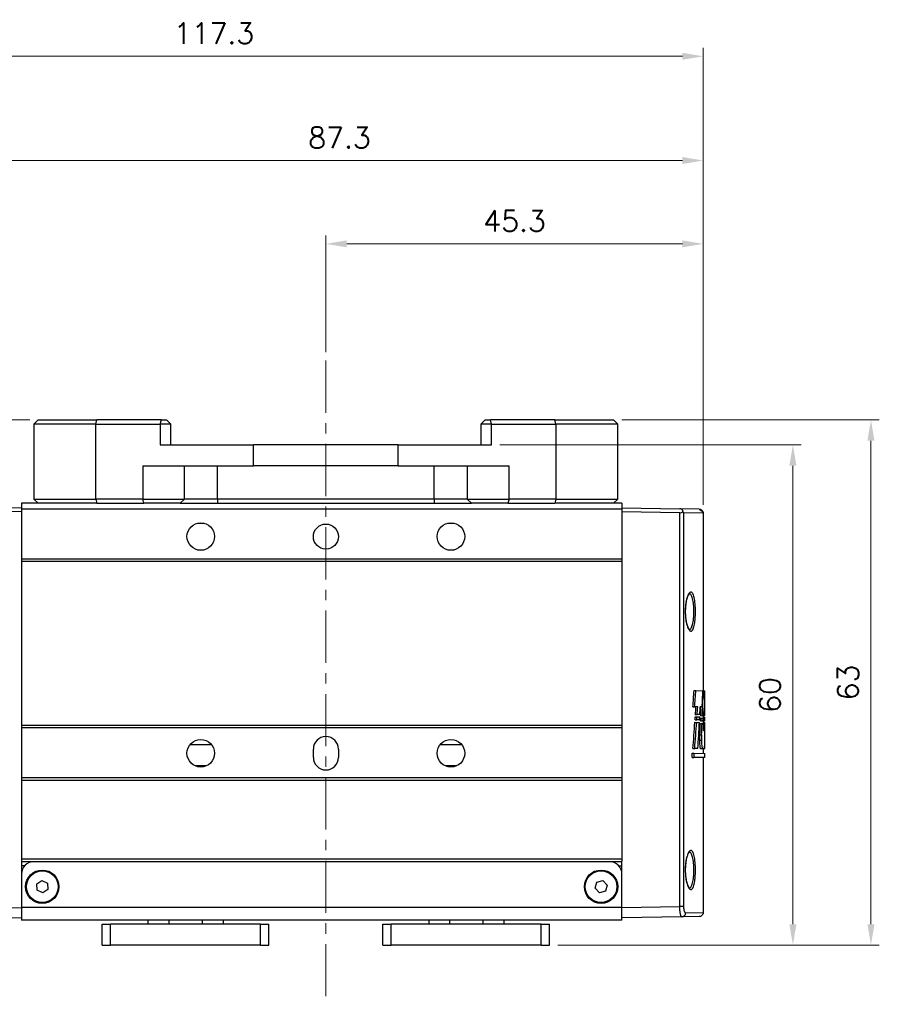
# Model space of a CAD drawing. Header units: inches. Extents: x 0 to 5655, y -2263 to 1330.
# Tile 185 of 231: x 4186 to 4289, y -11 to 107. Entities that reach past the tile are written whole.
import ezdxf

# ---------------------------------------------------------------- set-up
doc = ezdxf.new("R2010")
doc.units = ezdxf.units.IN
doc.header["$MEASUREMENT"] = 0
doc.linetypes.add('CENTER', pattern=[2, 1.25, -0.25, 0.25, -0.25])
for name, color, linetype, lineweight in [('AM_5', 3, 'Continuous', 15), ('AM_7', 4, 'CENTER', 15), ('可見 (ISO)', 7, 'Continuous', 25), ('窄部可見 (ISO)', 7, 'Continuous', 25)]:
    doc.layers.add(name, color=color, linetype=linetype, lineweight=lineweight)
doc.styles.add('尺寸標註', font='romans.shx', dxfattribs={"bigfont": 'CHINESET.SHX'})
doc.dimstyles.new('CNS1$0', dxfattribs={"dimtxt": 2.5, "dimasz": 2.5, "dimexe": 1, "dimexo": 1, "dimgap": 1.5, "dimtad": 1, "dimtoh": 1, "dimdec": 1, "dimdsep": 46, "dimtxsty": '尺寸標註', "dimcen": 0, "dimclrd": 2, "dimclre": 2, "dimclrt": 1, "dimadec": 0, "dimazin": 2, "dimtp": 0.1, "dimtm": 0.1, "dimtfac": 0.71, "dimtdec": 1, "dimtmove": 0, "dimatfit": 0, "dimfxl": 0, "dimlwd": 13, "dimlwe": 13, "dimarcsym": 0})

# ---------------------------------------------------------------- blocks, each defined once
blk = doc.blocks.new('*D696')
at = {"layer": 'AM_5', "color": 2, "lineweight": 13}
for p, q in [((4222.62, 66.86), (4222.62, 80.86)), ((4267.87, 48.54), (4267.87, 80.86)), ((4225.12, 79.86), (4265.37, 79.86))]:
    blk.add_line(p, q, dxfattribs=at)
at = {"layer": 'AM_5', "color": 2}
for points in [[(4225.12, 80.28), (4225.12, 79.45), (4222.62, 79.86)], [(4265.37, 80.28), (4265.37, 79.45), (4267.87, 79.86)]]:
    blk.add_solid(points, dxfattribs=at)
at = {"layer": 'Defpoints', "color": 0}
for p in [(4267.87, 79.86), (4222.62, 65.86), (4267.87, 47.54)]:
    blk.add_point(p, dxfattribs=at)
at = {"layer": 'AM_5', "color": 1, "insert": (4245.25, 82.61), "char_height": 2.5, "attachment_point": 5, "style": '尺寸標註'}
blk.add_mtext('45.3', dxfattribs=at)
blk = doc.blocks.new('*D697')
at = {"layer": 'AM_5', "color": 2, "lineweight": 13}
for p, q in [((4180.62, 48.79), (4180.62, 90.86)), ((4183.12, 89.86), (4265.37, 89.86)), ((4267.87, 48.54), (4267.87, 90.86))]:
    blk.add_line(p, q, dxfattribs=at)
at = {"layer": 'AM_5', "color": 2}
for points in [[(4183.12, 90.28), (4183.12, 89.45), (4180.62, 89.86)], [(4265.37, 90.28), (4265.37, 89.45), (4267.87, 89.86)]]:
    blk.add_solid(points, dxfattribs=at)
at = {"layer": 'Defpoints', "color": 0}
for p in [(4267.87, 89.86), (4180.62, 47.79), (4267.87, 47.54)]:
    blk.add_point(p, dxfattribs=at)
at = {"layer": 'AM_5', "color": 1, "insert": (4224.25, 92.61), "char_height": 2.5, "attachment_point": 5, "style": '尺寸標註'}
blk.add_mtext('87.3', dxfattribs=at)
blk = doc.blocks.new('*D698')
at = {"layer": 'AM_5', "color": 2, "lineweight": 13}
for p, q in [((4150.55, 45.9), (4150.55, 103.36)), ((4267.87, 48.54), (4267.87, 103.36)), ((4265.37, 102.36), (4153.05, 102.36))]:
    blk.add_line(p, q, dxfattribs=at)
at = {"layer": 'AM_5', "color": 2}
for points in [[(4153.05, 102.78), (4153.05, 101.95), (4150.55, 102.36)], [(4265.37, 102.78), (4265.37, 101.95), (4267.87, 102.36)]]:
    blk.add_solid(points, dxfattribs=at)
at = {"layer": 'Defpoints', "color": 0}
for p in [(4150.55, 102.36), (4267.87, 47.54), (4150.55, 44.9)]:
    blk.add_point(p, dxfattribs=at)
at = {"layer": 'AM_5', "color": 1, "insert": (4209.21, 105.11), "char_height": 2.5, "attachment_point": 5, "style": '尺寸標註'}
blk.add_mtext('117.3', dxfattribs=at)
blk = doc.blocks.new('*D699')
at = {"layer": 'AM_5', "color": 2, "lineweight": 13}
for p, q in [((4243.47, 55.75), (4279.62, 55.75)), ((4278.62, -1.75), (4278.62, 53.25)), ((4250.45, -4.25), (4279.62, -4.25))]:
    blk.add_line(p, q, dxfattribs=at)
at = {"layer": 'AM_5', "color": 2}
for points in [[(4278.2, 53.25), (4279.04, 53.25), (4278.62, 55.75)], [(4278.2, -1.75), (4279.04, -1.75), (4278.62, -4.25)]]:
    blk.add_solid(points, dxfattribs=at)
at = {"layer": 'Defpoints', "color": 0}
for p in [(4242.47, 55.75), (4278.62, 55.75), (4249.45, -4.25)]:
    blk.add_point(p, dxfattribs=at)
at = {"layer": 'AM_5', "color": 1, "insert": (4275.87, 25.75), "char_height": 2.5, "attachment_point": 5, "rotation": 90, "style": '尺寸標註'}
blk.add_mtext('60', dxfattribs=at)
blk = doc.blocks.new('*D700')
at = {"layer": 'AM_5', "color": 2, "lineweight": 13}
for p, q in [((4258.12, 58.75), (4288.98, 58.75)), ((4287.98, 56.25), (4287.98, -1.75)), ((4250.45, -4.25), (4288.98, -4.25))]:
    blk.add_line(p, q, dxfattribs=at)
at = {"layer": 'AM_5', "color": 2}
for points in [[(4287.56, 56.25), (4288.4, 56.25), (4287.98, 58.75)], [(4287.56, -1.75), (4288.4, -1.75), (4287.98, -4.25)]]:
    blk.add_solid(points, dxfattribs=at)
at = {"layer": 'Defpoints', "color": 0}
for p in [(4257.12, 58.75), (4249.45, -4.25), (4287.98, -4.25)]:
    blk.add_point(p, dxfattribs=at)
at = {"layer": 'AM_5', "color": 1, "insert": (4285.23, 27.25), "char_height": 2.5, "attachment_point": 5, "rotation": 90, "style": '尺寸標註'}
blk.add_mtext('63', dxfattribs=at)
blk = doc.blocks.new('*D701')
at = {"layer": 'AM_5', "color": 2, "lineweight": 13}
for p, q in [((4187.12, 58.75), (4137.45, 58.75)), ((4138.45, 56.25), (4138.45, 39.7)), ((4144.44, 37.2), (4137.45, 37.2))]:
    blk.add_line(p, q, dxfattribs=at)
at = {"layer": 'AM_5', "color": 2}
for points in [[(4138.04, 56.25), (4138.87, 56.25), (4138.45, 58.75)], [(4138.04, 39.7), (4138.87, 39.7), (4138.45, 37.2)]]:
    blk.add_solid(points, dxfattribs=at)
at = {"layer": 'Defpoints', "color": 0}
for p in [(4188.12, 58.75), (4138.45, 37.2), (4145.44, 37.2)]:
    blk.add_point(p, dxfattribs=at)
at = {"layer": 'AM_5', "color": 1, "insert": (4135.7, 47.98), "char_height": 2.5, "attachment_point": 5, "rotation": 90, "style": '尺寸標註'}
blk.add_mtext('21.6', dxfattribs=at)

msp = doc.modelspace()

# ---------------------------------------------------------------- linework, layer by layer
at = {"layer": 'AM_7', "ltscale": 5}
msp.add_line((4222.621, 65.864), (4222.621, -11.356), dxfattribs=at)
at = {"layer": '可見 (ISO)'}
for p, q in [((4187.621, 58.254), (4188.121, 58.754)), ((4195.033, 58.254), (4187.621, 58.254)), ((4187.621, 58.254), (4187.621, 49.254)), ((4188.121, 58.754), (4195.162, 58.754)), ((4195.033, 58.254), (4202.769, 58.254)), ((4202.899, 58.754), (4195.162, 58.754)), ((4204.028, 58.254), (4202.769, 58.254)), ((4202.899, 58.754), (4203.528, 58.754)), ((4203.528, 58.754), (4204.028, 58.254)), ((4204.028, 55.754), (4204.028, 58.254)), ((4241.714, 58.754), (4241.214, 58.254)), ((4242.473, 58.254), (4241.214, 58.254)), ((4241.214, 58.254), (4241.214, 55.754)), ((4241.714, 58.754), (4242.344, 58.754)), ((4250.08, 58.754), (4242.344, 58.754)), ((4242.473, 58.254), (4250.209, 58.254)), ((4250.08, 58.754), (4257.121, 58.754)), ((4257.621, 58.254), (4250.209, 58.254)), ((4257.621, 58.254), (4257.121, 58.754)), ((4257.621, 49.254), (4257.621, 58.254)), ((4202.769, 55.754), (4213.951, 55.754)), ((4231.292, 55.754), (4213.951, 55.754)), ((4231.292, 55.754), (4242.473, 55.754)), ((4200.657, 53.254), (4213.951, 53.254)), ((4231.292, 53.254), (4213.951, 53.254)), ((4231.292, 53.254), (4244.585, 53.254)), ((4186.121, 48.754), (4186.121, 48.057)), ((4188.121, 48.754), (4186.121, 48.754)), ((4187.621, 49.254), (4195.033, 49.254)), ((4187.621, 49.254), (4188.121, 48.754)), ((4195.162, 48.754), (4188.121, 48.754)), ((4200.657, 49.254), (4195.033, 49.254)), ((4195.162, 48.754), (4200.787, 48.754)), ((4200.657, 49.254), (4205.657, 49.254)), ((4205.161, 48.754), (4200.787, 48.754)), ((4205.161, 48.754), (4209.621, 48.754)), ((4209.621, 49.254), (4205.657, 49.254)), ((4235.621, 49.254), (4209.621, 49.254)), ((4209.621, 48.754), (4235.621, 48.754)), ((4239.585, 49.254), (4235.621, 49.254)), ((4235.621, 48.754), (4240.081, 48.754)), ((4239.585, 49.254), (4244.585, 49.254)), ((4244.456, 48.754), (4240.081, 48.754)), ((4244.456, 48.754), (4250.08, 48.754)), ((4250.209, 49.254), (4244.585, 49.254)), ((4257.121, 48.754), (4250.08, 48.754)), ((4250.209, 49.254), (4257.621, 49.254)), ((4257.621, 49.254), (4257.121, 48.754)), ((4258.121, 48.754), (4257.121, 48.754)), ((4258.121, 48.754), (4258.121, 48.057)), ((4182.295, 48.271), (4186.121, 48.204)), ((4186.121, 47.703), (4182.295, 47.77)), ((4186.121, 48.057), (4186.121, 42.057)), ((4258.121, 48.057), (4186.121, 48.057)), ((4258.121, 48.204), (4265.051, 48.083)), ((4258.121, 48.057), (4258.121, 42.057)), ((4265.051, 47.583), (4258.121, 47.704)), ((4267.38, 48.042), (4265.051, 48.083)), ((4267.871, 47.542), (4267.871, 26.26)), ((4186.121, 42.057), (4186.121, 41.757)), ((4258.121, 42.057), (4186.121, 42.057)), ((4186.121, 41.757), (4186.121, 22.104)), ((4258.121, 41.757), (4186.121, 41.757)), ((4258.121, 42.057), (4258.121, 41.757)), ((4258.121, 41.757), (4258.121, 22.104)), ((4266.777, 26.28), (4266.983, 26.276)), ((4266.983, 26.276), (4267.819, 26.261)), ((4267.819, 26.261), (4267.953, 26.259)), ((4267.953, 26.259), (4268.069, 26.257)), ((4268.071, 23.424), (4268.071, 26.129)), ((4267.78, 25.153), (4267.834, 25.153)), ((4266.63, 24.318), (4266.837, 24.322)), ((4267.205, 24.328), (4266.837, 24.322)), ((4267.75, 24.338), (4267.517, 24.334)), ((4268.041, 24.123), (4267.967, 24.122)), ((4266.87, 22.472), (4267.075, 22.468)), ((4266.894, 22.758), (4267.099, 22.762)), ((4266.918, 23.12), (4267.123, 23.117)), ((4266.939, 23.387), (4267.144, 23.391)), ((4267.075, 22.468), (4267.413, 22.462)), ((4267.432, 22.768), (4267.099, 22.762)), ((4267.123, 23.117), (4267.45, 23.111)), ((4267.469, 23.396), (4267.144, 23.391)), ((4267.545, 22.638), (4267.747, 22.642)), ((4267.559, 22.978), (4267.76, 22.974)), ((4267.567, 23.267), (4267.769, 23.27)), ((4267.933, 22.645), (4267.747, 22.642)), ((4267.76, 22.974), (4267.941, 22.971)), ((4267.948, 23.273), (4267.769, 23.27)), ((4267.871, 23.272), (4267.871, 22.972)), ((4267.871, 23.104), (4268.058, 23.1)), ((4267.871, 22.644), (4267.871, 22.323)), ((4267.871, 22.454), (4268.054, 22.451)), ((4267.933, 22.645), (4268.022, 22.647)), ((4267.941, 22.971), (4268.027, 22.969)), ((4267.948, 23.273), (4268.03, 23.275)), ((4268.071, 22.648), (4268.022, 22.647)), ((4268.027, 22.969), (4268.071, 22.969)), ((4268.071, 23.275), (4268.03, 23.275)), ((4186.121, 22.104), (4186.121, 21.804)), ((4258.121, 22.104), (4186.121, 22.104)), ((4186.121, 21.804), (4186.121, 15.804)), ((4258.121, 21.804), (4186.121, 21.804)), ((4258.121, 22.104), (4258.121, 21.804)), ((4258.121, 21.804), (4258.121, 15.804)), ((4267.533, 22.329), (4267.735, 22.325)), ((4267.735, 22.325), (4267.925, 22.322)), ((4267.902, 21.482), (4268.002, 21.48)), ((4267.925, 22.322), (4268.016, 22.32)), ((4268.016, 22.32), (4268.07, 22.319)), ((4267.468, 20.338), (4267.67, 20.337)), ((4267.478, 20.97), (4267.68, 20.969)), ((4221.121, 18.254), (4221.121, 19.254)), ((4224.121, 19.254), (4224.121, 18.254)), ((4266.641, 19.313), (4266.848, 19.317)), ((4267.229, 19.324), (4266.848, 19.317)), ((4267.785, 19.282), (4267.583, 19.279)), ((4268.016, 19.286), (4267.785, 19.282)), ((4267.871, 19.284), (4267.871, 18.748)), ((4268.025, 19.337), (4268.07, 19.338)), ((4266.534, 18.771), (4266.741, 18.767)), ((4266.534, 18.24), (4266.534, 18.771)), ((4266.534, 18.24), (4266.741, 18.243)), ((4266.741, 18.767), (4266.741, 18.243)), ((4266.741, 18.767), (4268.071, 18.744)), ((4268.071, 18.266), (4266.741, 18.243)), ((4267.871, 18.263), (4267.871, -0.335)), ((4268.071, 18.266), (4268.071, 18.744)), ((4258.121, 15.804), (4186.121, 15.804)), ((4186.121, 15.804), (4186.121, 15.504)), ((4186.121, 15.504), (4186.121, 6.054)), ((4258.121, 15.504), (4186.121, 15.504)), ((4258.121, 15.804), (4258.121, 15.504)), ((4258.121, 15.504), (4258.121, 6.054)), ((4186.121, 6.054), (4186.121, 5.804)), ((4258.121, 6.054), (4186.121, 6.054)), ((4258.121, 6.054), (4258.121, 5.804)), ((4186.121, 5.804), (4186.121, 4.254)), ((4187.621, 5.754), (4186.121, 5.754)), ((4186.503, 5.254), (4186.121, 5.254)), ((4256.621, 5.754), (4187.621, 5.754)), ((4258.121, 5.754), (4256.621, 5.754)), ((4257.739, 5.254), (4258.121, 5.254)), ((4258.121, 4.254), (4258.121, 5.804)), ((4186.121, 4.254), (4186.121, 0.254)), ((4258.121, 0.254), (4258.121, 4.254)), ((4187.948, 3.086), (4188.573, 3.503)), ((4187.997, 2.337), (4187.948, 3.086)), ((4188.573, 3.503), (4189.246, 3.17)), ((4189.294, 2.421), (4188.67, 2.005)), ((4189.246, 3.17), (4189.294, 2.421)), ((4254.895, 2.565), (4255.094, 3.288)), ((4255.422, 2.03), (4254.895, 2.565)), ((4255.094, 3.288), (4255.821, 3.477)), ((4255.821, 3.477), (4256.348, 2.943)), ((4256.348, 2.943), (4256.148, 2.219)), ((4188.67, 2.005), (4187.997, 2.337)), ((4256.148, 2.219), (4255.422, 2.03)), ((4186.121, 0.254), (4186.121, -1.246)), ((4258.121, -1.246), (4258.121, 0.254)), ((4186.121, -0.996), (4182.178, -1.065)), ((4265.296, -0.871), (4258.121, -0.996)), ((4267.38, -0.835), (4265.296, -0.871)), ((4258.121, -1.246), (4186.121, -1.246)), ((4195.792, -1.746), (4196.792, -1.746)), ((4195.792, -4.246), (4195.792, -1.746)), ((4214.792, -1.746), (4196.792, -1.746)), ((4201.292, -1.246), (4201.292, -1.746)), ((4210.292, -1.246), (4210.292, -1.746)), ((4214.792, -1.746), (4215.792, -1.746)), ((4215.792, -4.246), (4215.792, -1.746)), ((4229.45, -1.746), (4230.45, -1.746)), ((4229.45, -4.246), (4229.45, -1.746)), ((4248.45, -1.746), (4230.45, -1.746)), ((4234.95, -1.246), (4234.95, -1.746)), ((4243.95, -1.246), (4243.95, -1.746)), ((4248.45, -1.746), (4249.45, -1.746)), ((4249.45, -4.246), (4249.45, -1.746)), ((4195.792, -4.246), (4196.792, -4.246)), ((4214.792, -4.246), (4196.792, -4.246)), ((4214.792, -4.246), (4215.792, -4.246)), ((4229.45, -4.246), (4230.45, -4.246)), ((4248.45, -4.246), (4230.45, -4.246)), ((4248.45, -4.246), (4249.45, -4.246))]:
    msp.add_line(p, q, dxfattribs=at)
for centre, radius in [((4207.621, 44.754), 1.65), ((4222.621, 44.754), 1.5), ((4237.621, 44.754), 1.65), ((4207.621, 18.754), 1.65), ((4237.621, 18.754), 1.65), ((4188.621, 2.754), 2), ((4255.621, 2.754), 2), ((4188.621, 2.754), 1.9), ((4255.621, 2.754), 1.9)]:
    msp.add_circle(centre, radius, dxfattribs=at)
for centre, start, end in [((4222.621, 19.254), 0, 180), ((4222.621, 18.254), 180, 0), ((4187.621, 4.254), 90, 180), ((4256.621, 4.254), 0, 90)]:
    msp.add_arc(centre, 1.5, start, end, dxfattribs=at)
for centre, major_axis, ratio, start_param, end_param in [((4265.043, 48.083), (-0.358, 0.361), 0.9656926, 2.3605575, 3.2375745), ((3824.92, 57.655), (442.267, -25.021), 0.9510687, 6.2634028, 6.2680707), ((3822.859, 57.671), (444.525, -25.149), 0.9510687, 6.2637772, 6.2684042), ((3790.963, 38.385), (476.418, 26.953), 0.9510687, 6.1928181, 6.1970573), ((3788.646, 41.98), (478.719, -27.285), 0.9518055, 0.0188107, 0.0229392), ((3810.435, 53.209), (456.738, -26.032), 0.9518055, 6.2744642, 6.2766229), ((3808.366, 53.221), (459.004, -26.161), 0.9518055, 6.2747846, 6.2769326), ((3791.062, 43.508), (476.301, 27.147), 0.9518055, 6.1790756, 6.1811424), ((3790.626, 41.977), (476.542, -27.161), 0.9518055, 0.0186207, 0.020975), ((3779.864, 31.086), (487.491, 27.785), 0.9518055, 6.2065655, 6.2083915), ((3780.289, 31.915), (487.066, -27.761), 0.9518055, 0.0412046, 0.0430319), ((4222.121, 54.608), (0.935, -142.232), 0.3215892, 1.3179116, 1.3407685), ((4222.121, 54.608), (0.94, -142.854), 0.3215892, 1.3190524, 1.3417522), ((4222.122, 54.269), (-0.938, 140.961), 0.3244854, 4.484781, 4.4874136), ((4222.117, 54.272), (-0.943, 141.584), 0.3245, 4.4857916, 4.4883602), ((3795.359, 43.428), (472.004, 26.902), 0.9518055, 6.1697903, 6.1767727), ((4222.123, 43.738), (0.943, 141.576), 0.3244831, 4.5658816, 4.5683318), ((4222.118, 41.998), (-0.939, 140.967), 0.3244987, 4.5724618, 4.574891), ((4222.121, 41.996), (-0.942, 141.578), 0.3244881, 4.573096, 4.5754644), ((4222.113, 31.035), (0.942, 141.591), 0.3245164, 4.6552613, 4.6575663), ((4222.12, 31.789), (-0.942, 141.579), 0.3244903, 4.6456139, 4.6478982), ((3778.088, 21.129), (489.264, -27.886), 0.9518055, 0.0623615, 0.0626432), ((4222.122, 24.561), (-0.855, -223.216), 0.2058141, 1.5644519, 1.5650404), ((3778.368, 20.806), (488.984, 27.87), 0.9518055, 6.2286717, 6.2289895), ((4222.124, 20.826), (0.942, 141.574), 0.3244783, 4.7274186, 4.7296872), ((3793.746, 41.785), (473.425, -26.983), 0.9518055, 0.0136838, 0.0166971), ((3791.757, 41.788), (475.611, -27.108), 0.9518055, 0.0138869, 0.0168805), ((3788.691, 30.999), (478.688, 27.062), 0.9509983, 6.2029368, 6.2047793), ((3789.21, 31.821), (478.17, -27.033), 0.9509983, 0.0366747, 0.0385195), ((3778.085, 20.893), (489.267, 27.886), 0.9518055, 6.2221779, 6.2264321), ((3778.088, 21.129), (489.264, -27.886), 0.9518055, 0.055971, 0.0595571)]:
    msp.add_ellipse(centre, major_axis=major_axis, ratio=ratio, start_param=start_param, end_param=end_param, dxfattribs=at)
for points, knots in [([(4265.432, 47.756), (4265.43, 47.795), (4265.422, 47.834), (4265.391, 47.909), (4265.368, 47.945), (4265.307, 48.004), (4265.272, 48.028), (4265.204, 48.058), (4265.174, 48.067), (4265.113, 48.079), (4265.082, 48.082), (4265.051, 48.083)], [0.000000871, 0.000000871, 0.000000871, 0.000000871, 0.016429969, 0.016429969, 0.032973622, 0.032973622, 0.047332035, 0.047332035, 0.056980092, 0.056980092, 0.066353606, 0.066353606, 0.066353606, 0.066353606]), ([(4265.517, 47.583), (4265.514, 47.592), (4265.511, 47.601), (4265.5, 47.63), (4265.491, 47.651), (4265.468, 47.7), (4265.451, 47.728), (4265.432, 47.756)], [-0.024768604, -0.024768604, -0.024768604, -0.024768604, -0.020914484, -0.020914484, -0.012290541, -0.012290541, -0.000000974, -0.000000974, -0.000000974, -0.000000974]), ([(4267.38, 48.042), (4267.38, 48.042), (4267.38, 48.042), (4267.38, 48.042), (4267.38, 48.042), (4267.382, 48.042), (4267.383, 48.042), (4267.388, 48.042), (4267.391, 48.042), (4267.427, 48.04), (4267.46, 48.035), (4267.545, 48.014), (4267.597, 47.992), (4267.671, 47.944), (4267.698, 47.922), (4267.724, 47.897), (4267.726, 47.895), (4267.733, 47.888), (4267.738, 47.882), (4267.759, 47.859), (4267.773, 47.84), (4267.817, 47.775), (4267.84, 47.724), (4267.863, 47.64), (4267.868, 47.608), (4267.871, 47.565), (4267.871, 47.553), (4267.871, 47.542)], [0, 0, 0, 0, 0.000013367, 0.000013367, 0.000049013, 0.000049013, 0.000429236, 0.000429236, 0.001443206, 0.001443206, 0.011324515, 0.011324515, 0.027757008, 0.027757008, 0.037870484, 0.037870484, 0.038648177, 0.038648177, 0.040981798, 0.040981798, 0.047997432, 0.047997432, 0.064488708, 0.064488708, 0.074099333, 0.074099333, 0.077455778, 0.077455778, 0.077455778, 0.077455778]), ([(4267.38, 48.042), (4267.38, 48.042), (4267.38, 48.042), (4267.38, 48.042), (4267.38, 48.042), (4267.38, 48.042), (4267.871, 47.776), (4267.871, 47.542)], [0, 0, 0, 0, 0.000038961, 0.000038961, 0.000058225, 0.000058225, 0.070149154, 0.070149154, 0.070149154, 0.070149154]), ([(4266.207, 37.9), (4266.207, 37.9), (4266.201, 37.898), (4266.165, 37.868), (4266.116, 37.811), (4266.026, 37.642), (4265.981, 37.534), (4265.893, 37.258), (4265.849, 37.079), (4265.778, 36.68), (4265.751, 36.452), (4265.728, 36.108), (4265.723, 35.995), (4265.721, 35.853), (4265.72, 35.824), (4265.72, 35.774), (4265.72, 35.752), (4265.72, 35.666), (4265.721, 35.601), (4265.729, 35.342), (4265.743, 35.149), (4265.789, 34.751), (4265.825, 34.546), (4265.91, 34.187), (4265.96, 34.029), (4266.064, 33.783), (4266.12, 33.693), (4266.188, 33.617), (4266.207, 33.608), (4266.207, 33.608)], [0.02071691, 0.02071691, 0.02071691, 0.02071691, 0.04865973, 0.04865973, 0.11379486, 0.11379486, 0.17311226, 0.17311226, 0.24223847, 0.24223847, 0.31402637, 0.31402637, 0.34809234, 0.34809234, 0.35671184, 0.35671184, 0.3631759, 0.3631759, 0.38258529, 0.38258529, 0.44129301, 0.44129301, 0.51112206, 0.51112206, 0.58201486, 0.58201486, 0.65302753, 0.65302753, 0.69948764, 0.69948764, 0.69948764, 0.69948764]), ([(4267.953, 26.259), (4267.943, 26.241), (4267.932, 26.203), (4267.904, 26.061), (4267.887, 25.933), (4267.859, 25.638), (4267.847, 25.451), (4267.837, 25.215), (4267.836, 25.184), (4267.834, 25.153)], [-0.23106599, -0.23106599, -0.23106599, -0.23106599, -0.18838939, -0.18838939, -0.12556623, -0.12556623, -0.06278311, -0.06278311, -0.05341102, -0.05341102, -0.05341102, -0.05341102]), ([(4268.071, 26.129), (4268.071, 26.151), (4268.071, 26.17), (4268.071, 26.229), (4268.07, 26.252), (4268.069, 26.257)], [-0.188092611, -0.188092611, -0.188092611, -0.188092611, -0.175841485, -0.175841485, -0.144864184, -0.144864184, -0.144864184, -0.144864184]), ([(4267.583, 19.279), (4267.57, 19.278), (4267.555, 19.302), (4267.527, 19.398), (4267.514, 19.47), (4267.492, 19.638), (4267.483, 19.744), (4267.47, 19.976), (4267.467, 20.102), (4267.467, 20.259), (4267.467, 20.298), (4267.468, 20.338)], [0.14212466, 0.14212466, 0.14212466, 0.14212466, 0.17790404, 0.17790404, 0.21368343, 0.21368343, 0.24922509, 0.24922509, 0.28476675, 0.28476675, 0.29631854, 0.29631854, 0.29631854, 0.29631854]), ([(4267.67, 20.337), (4267.67, 20.298), (4267.669, 20.259), (4267.669, 20.22), (4267.669, 20.102), (4267.672, 19.977), (4267.685, 19.745), (4267.694, 19.64), (4267.716, 19.473), (4267.729, 19.401), (4267.757, 19.305), (4267.771, 19.282), (4267.785, 19.282), (4267.785, 19.282), (4267.785, 19.282)], [-0.01151971, -0.01151971, -0.01151971, -0.01151971, 0, 0, 0, 0.03540881, 0.03540881, 0.07081762, 0.07081762, 0.10646092, 0.10646092, 0.14210421, 0.14210421, 0.14264012, 0.14264012, 0.14264012, 0.14264012]), ([(4268.016, 19.286), (4268.021, 19.308), (4268.026, 19.339), (4268.039, 19.467), (4268.045, 19.595), (4268.054, 19.89), (4268.057, 20.077), (4268.06, 20.299), (4268.06, 20.317), (4268.06, 20.335)], [-0.72078784, -0.72078784, -0.72078784, -0.72078784, -0.68921617, -0.68921617, -0.62655866, -0.62655866, -0.56399503, -0.56399503, -0.55866178, -0.55866178, -0.55866178, -0.55866178]), ([(4266.207, 6.9), (4266.207, 6.9), (4266.201, 6.898), (4266.165, 6.868), (4266.116, 6.811), (4266.026, 6.642), (4265.981, 6.534), (4265.893, 6.258), (4265.849, 6.079), (4265.778, 5.68), (4265.751, 5.452), (4265.728, 5.108), (4265.723, 4.995), (4265.721, 4.853), (4265.72, 4.824), (4265.72, 4.774), (4265.72, 4.752), (4265.72, 4.666), (4265.721, 4.601), (4265.729, 4.342), (4265.743, 4.149), (4265.789, 3.751), (4265.825, 3.546), (4265.91, 3.187), (4265.96, 3.029), (4266.064, 2.783), (4266.12, 2.693), (4266.188, 2.617), (4266.207, 2.608), (4266.207, 2.608)], [0.02071691, 0.02071691, 0.02071691, 0.02071691, 0.04865973, 0.04865973, 0.11379486, 0.11379486, 0.17311226, 0.17311226, 0.24223847, 0.24223847, 0.31402637, 0.31402637, 0.34809234, 0.34809234, 0.35671184, 0.35671184, 0.3631759, 0.3631759, 0.38258529, 0.38258529, 0.44129301, 0.44129301, 0.51112206, 0.51112206, 0.58201486, 0.58201486, 0.65302753, 0.65302753, 0.69948764, 0.69948764, 0.69948764, 0.69948764]), ([(4267.871, -0.335), (4267.871, -0.389), (4267.862, -0.443), (4267.833, -0.529), (4267.818, -0.563), (4267.77, -0.642), (4267.733, -0.684), (4267.665, -0.74), (4267.638, -0.759), (4267.56, -0.801), (4267.507, -0.819), (4267.429, -0.832), (4267.404, -0.834), (4267.38, -0.835)], [0, 0, 0, 0, 0.016139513, 0.016139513, 0.027264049, 0.027264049, 0.043672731, 0.043672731, 0.053661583, 0.053661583, 0.070096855, 0.070096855, 0.077400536, 0.077400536, 0.077400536, 0.077400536])]:
    msp.add_open_spline(points, degree=3, knots=knots, dxfattribs=at)
for points, weights in [([(4207.218, 46.354), (4207.621, 46.354), (4208.024, 46.354)], [2.85453941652, 2.94374377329, 2.85453941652]), ([(4237.218, 46.354), (4237.621, 46.354), (4238.024, 46.354)], [2.85453941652, 2.94374377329, 2.85453941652]), ([(4208.934, 19.754), (4207.621, 19.754), (4206.309, 19.754)], [2.88408998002, 4.75874846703, 2.88408998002]), ([(4238.934, 19.754), (4237.621, 19.754), (4236.309, 19.754)], [2.88408998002, 4.75874846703, 2.88408998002]), ([(4208.309, 17.254), (4207.621, 17.254), (4206.934, 17.254)], [1.79251403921, 1.97176544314, 1.79251403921]), ([(4238.309, 17.254), (4237.621, 17.254), (4236.934, 17.254)], [1.79251403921, 1.97176544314, 1.79251403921])]:
    msp.add_rational_spline(points, weights, degree=2, dxfattribs=at)
for points in [[(4267.468, 20.338), (4267.47, 20.547), (4267.473, 20.758), (4267.478, 20.97)], [(4267.68, 20.969), (4267.675, 20.757), (4267.672, 20.546), (4267.67, 20.337)]]:
    msp.add_open_spline(points, degree=3, dxfattribs=at)
at = {"layer": '窄部可見 (ISO)'}
for p, q in [((4195.033, 58.254), (4195.162, 58.754)), ((4195.033, 49.254), (4195.033, 58.254)), ((4202.769, 58.254), (4202.899, 58.754)), ((4202.769, 58.254), (4202.769, 55.754)), ((4242.473, 58.254), (4242.344, 58.754)), ((4242.473, 55.754), (4242.473, 58.254)), ((4250.209, 58.254), (4250.08, 58.754)), ((4250.209, 58.254), (4250.209, 49.254)), ((4213.951, 53.254), (4213.951, 55.754)), ((4231.292, 53.254), (4231.292, 55.754)), ((4200.657, 53.254), (4200.657, 49.254)), ((4205.657, 49.254), (4205.657, 53.254)), ((4209.621, 49.254), (4209.621, 53.254)), ((4235.621, 49.254), (4235.621, 53.254)), ((4239.585, 53.254), (4239.585, 49.254)), ((4244.585, 49.254), (4244.585, 53.254)), ((4195.033, 49.254), (4195.162, 48.754)), ((4200.787, 48.754), (4200.657, 49.254)), ((4205.657, 49.254), (4205.161, 48.754)), ((4209.621, 49.254), (4209.621, 48.754)), ((4235.621, 49.254), (4235.621, 48.754)), ((4239.585, 49.254), (4240.081, 48.754)), ((4244.585, 49.254), (4244.456, 48.754)), ((4250.209, 49.254), (4250.08, 48.754)), ((4265.051, 0.375), (4265.051, 47.583)), ((4267.871, 47.542), (4265.517, 47.583)), ((4265.517, 47.583), (4265.517, 0.375)), ((4182.295, 0.187), (4186.121, 0.254)), ((4258.121, 0.254), (4186.121, 0.254)), ((4258.121, 0.254), (4265.051, 0.375)), ((4265.517, 0.375), (4265.051, 0.375)), ((4265.764, -0.371), (4267.871, -0.335)), ((4196.792, -4.246), (4196.792, -1.746)), ((4203.792, -1.246), (4203.792, -1.746)), ((4207.792, -1.246), (4207.792, -1.746)), ((4214.792, -4.246), (4214.792, -1.746)), ((4230.45, -4.246), (4230.45, -1.746)), ((4237.45, -1.246), (4237.45, -1.746)), ((4241.45, -1.246), (4241.45, -1.746)), ((4248.45, -4.246), (4248.45, -1.746))]:
    msp.add_line(p, q, dxfattribs=at)
msp.add_ellipse((4265.287, -0.371), major_axis=(0.009, -0.5), ratio=0.9539264, start_param=0, end_param=1.554147, dxfattribs=at)
for points, knots in [([(4265.714, 35.526), (4265.709, 35.683), (4265.709, 35.842), (4265.72, 36.152), (4265.73, 36.304), (4265.759, 36.602), (4265.779, 36.747), (4265.825, 37.016), (4265.852, 37.144), (4265.913, 37.38), (4265.946, 37.486), (4266.016, 37.676), (4266.054, 37.761), (4266.131, 37.901), (4266.17, 37.957), (4266.251, 38.044), (4266.292, 38.073), (4266.411, 38.117), (4266.49, 38.088), (4266.632, 37.916), (4266.697, 37.772), (4266.778, 37.484), (4266.803, 37.374), (4266.846, 37.137), (4266.864, 37.009), (4266.912, 36.6), (4266.931, 36.29), (4266.944, 35.67), (4266.937, 35.351), (4266.908, 34.906), (4266.895, 34.761), (4266.863, 34.488), (4266.844, 34.361), (4266.801, 34.125), (4266.776, 34.015), (4266.721, 33.824), (4266.692, 33.741), (4266.596, 33.53), (4266.523, 33.445), (4266.407, 33.405), (4266.368, 33.406), (4266.288, 33.437), (4266.247, 33.467), (4266.167, 33.555), (4266.128, 33.612), (4266.051, 33.754), (4266.013, 33.839), (4265.943, 34.03), (4265.91, 34.137), (4265.85, 34.373), (4265.823, 34.502), (4265.754, 34.907), (4265.724, 35.211), (4265.714, 35.526)], [0, 0, 0, 0, 0.000472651, 0.000472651, 0.000945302, 0.000945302, 0.001417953, 0.001417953, 0.001890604, 0.001890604, 0.002363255, 0.002363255, 0.002835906, 0.002835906, 0.003308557, 0.003308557, 0.003781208, 0.003781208, 0.00472651, 0.00472651, 0.005671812, 0.005671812, 0.006144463, 0.006144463, 0.006617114, 0.006617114, 0.007562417, 0.007562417, 0.008507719, 0.008507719, 0.00898037, 0.00898037, 0.009453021, 0.009453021, 0.009925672, 0.009925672, 0.010398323, 0.010398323, 0.011343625, 0.011343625, 0.011816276, 0.011816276, 0.012288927, 0.012288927, 0.012761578, 0.012761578, 0.013234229, 0.013234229, 0.01370688, 0.01370688, 0.014179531, 0.014179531, 0.015124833, 0.015124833, 0.015124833, 0.015124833]), ([(4266.205, 33.609), (4266.222, 33.609), (4266.239, 33.612), (4266.255, 33.617), (4266.332, 33.641), (4266.404, 33.719), (4266.468, 33.848), (4266.5, 33.912), (4266.53, 33.988), (4266.557, 34.075), (4266.584, 34.162), (4266.609, 34.262), (4266.63, 34.37), (4266.652, 34.478), (4266.671, 34.595), (4266.687, 34.72), (4266.703, 34.845), (4266.716, 34.977), (4266.725, 35.113), (4266.744, 35.385), (4266.751, 35.677), (4266.745, 35.961), (4266.739, 36.245), (4266.719, 36.528), (4266.688, 36.778), (4266.672, 36.903), (4266.654, 37.02), (4266.632, 37.128), (4266.611, 37.237), (4266.586, 37.337), (4266.559, 37.425), (4266.505, 37.6), (4266.441, 37.733), (4266.37, 37.811), (4266.318, 37.868), (4266.262, 37.897), (4266.205, 37.899)], [0.0032635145, 0.0032635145, 0.0032635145, 0.0032635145, 0.0034498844, 0.0034498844, 0.0034498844, 0.0043123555, 0.0043123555, 0.0043123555, 0.0047435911, 0.0047435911, 0.0047435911, 0.0051748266, 0.0051748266, 0.0051748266, 0.0056060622, 0.0056060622, 0.0056060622, 0.0060372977, 0.0060372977, 0.0060372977, 0.0068997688, 0.0068997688, 0.0068997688, 0.0077622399, 0.0077622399, 0.0077622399, 0.0081934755, 0.0081934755, 0.0081934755, 0.008624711, 0.008624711, 0.008624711, 0.0094871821, 0.0094871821, 0.0094871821, 0.0101185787, 0.0101185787, 0.0101185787, 0.0101185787]), ([(4265.714, 4.526), (4265.709, 4.683), (4265.709, 4.842), (4265.72, 5.152), (4265.73, 5.304), (4265.759, 5.602), (4265.779, 5.747), (4265.825, 6.016), (4265.852, 6.144), (4265.913, 6.38), (4265.946, 6.486), (4266.016, 6.676), (4266.054, 6.761), (4266.131, 6.901), (4266.17, 6.957), (4266.251, 7.044), (4266.292, 7.073), (4266.411, 7.117), (4266.49, 7.088), (4266.632, 6.916), (4266.697, 6.772), (4266.778, 6.484), (4266.803, 6.374), (4266.846, 6.137), (4266.864, 6.009), (4266.912, 5.6), (4266.931, 5.29), (4266.944, 4.67), (4266.937, 4.351), (4266.908, 3.906), (4266.895, 3.761), (4266.863, 3.488), (4266.844, 3.361), (4266.801, 3.125), (4266.776, 3.015), (4266.721, 2.824), (4266.692, 2.741), (4266.596, 2.53), (4266.523, 2.445), (4266.407, 2.405), (4266.368, 2.406), (4266.288, 2.437), (4266.247, 2.467), (4266.167, 2.555), (4266.128, 2.612), (4266.051, 2.754), (4266.013, 2.839), (4265.943, 3.03), (4265.91, 3.137), (4265.85, 3.373), (4265.823, 3.502), (4265.754, 3.907), (4265.724, 4.211), (4265.714, 4.526)], [0, 0, 0, 0, 0.000472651, 0.000472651, 0.000945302, 0.000945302, 0.001417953, 0.001417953, 0.001890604, 0.001890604, 0.002363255, 0.002363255, 0.002835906, 0.002835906, 0.003308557, 0.003308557, 0.003781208, 0.003781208, 0.00472651, 0.00472651, 0.005671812, 0.005671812, 0.006144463, 0.006144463, 0.006617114, 0.006617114, 0.007562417, 0.007562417, 0.008507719, 0.008507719, 0.00898037, 0.00898037, 0.009453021, 0.009453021, 0.009925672, 0.009925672, 0.010398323, 0.010398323, 0.011343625, 0.011343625, 0.011816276, 0.011816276, 0.012288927, 0.012288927, 0.012761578, 0.012761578, 0.013234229, 0.013234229, 0.01370688, 0.01370688, 0.014179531, 0.014179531, 0.015124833, 0.015124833, 0.015124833, 0.015124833]), ([(4266.205, 2.609), (4266.222, 2.609), (4266.239, 2.612), (4266.255, 2.617), (4266.332, 2.641), (4266.404, 2.719), (4266.468, 2.848), (4266.5, 2.912), (4266.53, 2.988), (4266.557, 3.075), (4266.584, 3.162), (4266.609, 3.262), (4266.63, 3.37), (4266.652, 3.478), (4266.671, 3.595), (4266.687, 3.72), (4266.703, 3.845), (4266.716, 3.977), (4266.725, 4.113), (4266.744, 4.385), (4266.751, 4.677), (4266.745, 4.961), (4266.739, 5.245), (4266.719, 5.528), (4266.688, 5.778), (4266.672, 5.903), (4266.654, 6.02), (4266.632, 6.128), (4266.611, 6.237), (4266.586, 6.337), (4266.559, 6.425), (4266.505, 6.6), (4266.441, 6.733), (4266.37, 6.811), (4266.318, 6.868), (4266.262, 6.897), (4266.205, 6.899)], [0.0032635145, 0.0032635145, 0.0032635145, 0.0032635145, 0.0034498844, 0.0034498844, 0.0034498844, 0.0043123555, 0.0043123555, 0.0043123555, 0.0047435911, 0.0047435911, 0.0047435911, 0.0051748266, 0.0051748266, 0.0051748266, 0.0056060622, 0.0056060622, 0.0056060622, 0.0060372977, 0.0060372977, 0.0060372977, 0.0068997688, 0.0068997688, 0.0068997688, 0.0077622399, 0.0077622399, 0.0077622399, 0.0081934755, 0.0081934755, 0.0081934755, 0.008624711, 0.008624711, 0.008624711, 0.0094871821, 0.0094871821, 0.0094871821, 0.0101185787, 0.0101185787, 0.0101185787, 0.0101185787]), ([(4265.296, -0.871), (4265.266, -0.872), (4265.236, -0.84), (4265.207, -0.778), (4265.193, -0.748), (4265.179, -0.71), (4265.166, -0.666), (4265.154, -0.624), (4265.142, -0.575), (4265.13, -0.52), (4265.13, -0.518), (4265.129, -0.515), (4265.129, -0.513), (4265.118, -0.458), (4265.108, -0.398), (4265.099, -0.333), (4265.089, -0.266), (4265.081, -0.192), (4265.074, -0.116), (4265.06, 0.038), (4265.052, 0.205), (4265.051, 0.375)], [0, 0, 0, 0, 0.0004926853, 0.0004926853, 0.0004926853, 0.0007390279, 0.0007390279, 0.0007390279, 0.0009748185, 0.0009748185, 0.0009748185, 0.0009853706, 0.0009853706, 0.0009853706, 0.0012218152, 0.0012218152, 0.0012218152, 0.0014704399, 0.0014704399, 0.0014704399, 0.0019707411, 0.0019707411, 0.0019707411, 0.0019707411]), ([(4265.517, 0.375), (4265.517, 0.17), (4265.547, -0.028), (4265.594, -0.163), (4265.617, -0.231), (4265.644, -0.283), (4265.674, -0.319), (4265.703, -0.354), (4265.733, -0.372), (4265.764, -0.371)], [0, 0, 0, 0, 0.000612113, 0.000612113, 0.000612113, 0.0009181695, 0.0009181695, 0.0009181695, 0.001224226, 0.001224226, 0.001224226, 0.001224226])]:
    msp.add_open_spline(points, degree=3, knots=knots, dxfattribs=at)
for points in [[(4265.714, 35.526), (4265.723, 35.529), (4265.723, 35.532)], [(4265.714, 4.526), (4265.723, 4.529), (4265.723, 4.532)]]:
    msp.add_rational_spline(points, [1.00000251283, 0.927342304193, 0.880933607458], degree=2, dxfattribs=at)

# ---------------------------------------------------------------- dimensions: what is measured, and where the dimension line sits
at = {"layer": 'AM_5'}
for base, p1, p2, picture, middle in [((4150.551, 102.364), (4267.871, 47.542), (4150.551, 44.904), '*D698', (4209.211, 105.114)), ((4267.871224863, 89.863728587), (4180.621224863, 47.790883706), (4267.871224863, 47.542192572), '*D697', (4224.246224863, 92.613728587)), ((4267.871224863, 79.863728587), (4222.621224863, 65.863728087), (4267.871224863, 47.542192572), '*D696', (4245.246224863, 82.613728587))]:
    dim = msp.add_linear_dim(base=base, p1=p1, p2=p2, dimstyle='CNS1$0', override={"dimfxl": 4, "dimarcsym": 1}, dxfattribs=at)
    dim.commit()
    dim.dimension.update_dxf_attribs({"geometry": picture, "text_midpoint": middle})
for base, p1, p2, override, picture, middle in [((4138.453376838, 37.203728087), (4188.121224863, 58.753728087), (4145.441224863, 37.203728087), {"dimfxl": 4, "dimarcsym": 1}, '*D701', (4135.703376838, 47.978728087)), ((4287.982, -4.246), (4257.121, 58.754), (4249.45, -4.246), {"dimfxl": 4, "dimarcsym": 1}, '*D700', (4285.232, 27.254)), ((4278.621, 55.754), (4249.45, -4.246), (4242.473, 55.754), {"dimtix": 1, "dimfxl": 4, "dimarcsym": 1}, '*D699', (4275.871, 25.754))]:
    dim = msp.add_linear_dim(base=base, p1=p1, p2=p2, angle=90, dimstyle='CNS1$0', override=override, dxfattribs=at)
    dim.commit()
    dim.dimension.update_dxf_attribs({"geometry": picture, "text_midpoint": middle})

doc.saveas('drawing.dxf')
